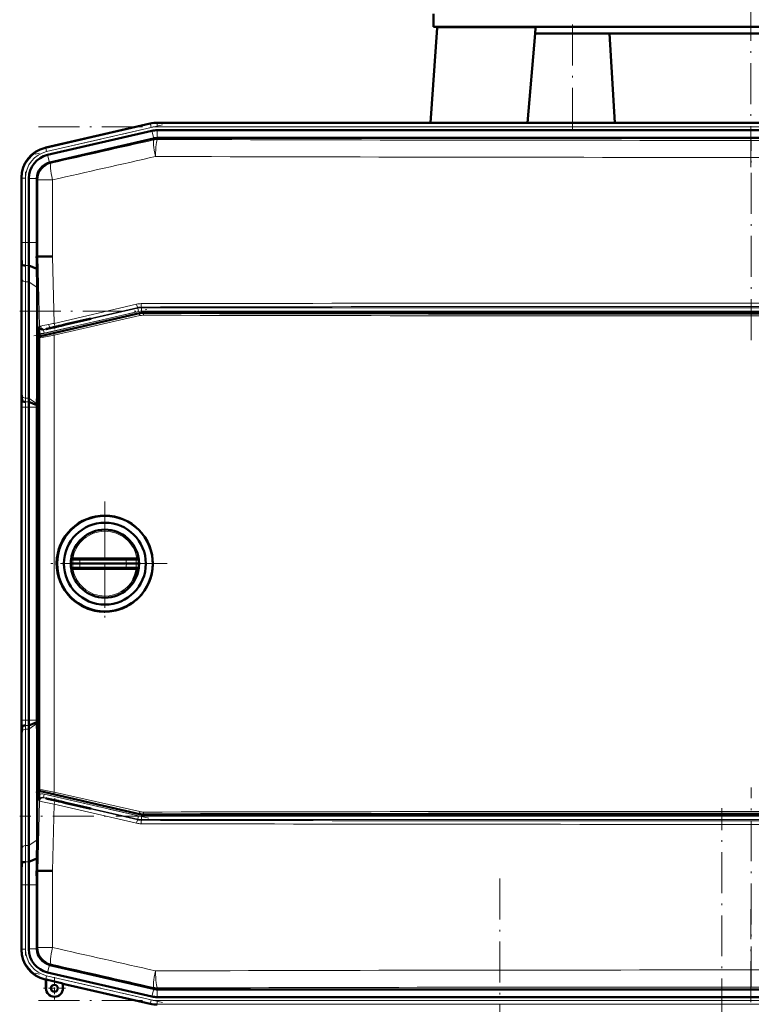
# Model space of a CAD drawing. Extents: x -1438 to 1837, y -1771 to 755.
# Tile 48 of 95: x -1217 to -1003, y 127 to 415. Entities that reach past the tile are written whole.
import ezdxf

# ---------------------------------------------------------------- set-up
doc = ezdxf.new("R2010")
doc.units = 0
doc.linetypes.add('DASHDOT', pattern=[18.5, 12, -3, 0.5, -3])

msp = doc.modelspace()

# ---------------------------------------------------------------- linework, layer by layer
at = {"color": 7, "linetype": 'DASHDOT', "lineweight": 18}
for p, q in [((-1002.73, 372.13), (-1002.73, 528.31)), ((-1055.03, 413.91), (-1055.03, 382.53)), ((-1175.15, 384.52), (-1212.41, 375.92)), ((-1211.46, 383.97), (-793.79, 383.97)), ((-1002.63, 321.46), (-1002.63, 380.14)), ((-1215.29, 370.78), (-1215.29, 348.15)), ((-1216.98, 329.92), (-788.27, 329.92)), ((-1212.84, 322.73), (-1179.14, 330.51)), ((-1215.29, 200.87), (-1215.29, 310.93)), ((-1192.02, 274.11), (-1192.02, 237.71)), ((-1192.02, 268.91), (-1192.02, 242.91)), ((-1173.82, 255.91), (-1210.22, 255.91)), ((-1179.02, 255.91), (-1205.02, 255.91)), ((-1179.14, 181.29), (-1212.84, 189.07)), ((-1002.63, 131.66), (-1002.63, 190.34)), ((-788.27, 181.88), (-1216.99, 181.88)), ((-1011.23, -506.68), (-1011.23, 184.22)), ((-1076.27, -310.88), (-1076.27, 166.42)), ((-1215.29, 163.64), (-1215.29, 141.01)), ((-1002.73, -446.16), (-1002.73, 154.59)), ((-1175.15, 127.27), (-1212.41, 135.88)), ((-1211.46, 127.83), (-793.79, 127.83))]:
    msp.add_line(p, q, dxfattribs=at)
at = {"color": 7, "lineweight": 50}
for p, q in [((-1095.73, 413.3), (-1095.73, 417.05)), ((-1094.64, 412.97), (-1096.58, 385.15)), ((-1095.73, 413.3), (-1084.34, 413.3)), ((-1084.34, 413.3), (-909.73, 413.3)), ((-1065.81, 412.97), (-1065.95, 411.3)), ((-1065.95, 411.3), (-1068.24, 385.15)), ((-1065.95, 411.3), (-1045.02, 411.3)), ((-1045.02, 411.3), (-1044.22, 411.3)), ((-961.23, 411.3), (-1044.22, 411.3)), ((-1178.74, 384.91), (-1209.5, 377.81)), ((-1178.74, 384.91), (-1209.31, 377.85)), ((-1176.66, 385.15), (-1156.39, 385.15)), ((-828.6, 385.15), (-1176.66, 385.15)), ((-843.59, 385.15), (-1156.39, 385.15)), ((-1178.25, 382.78), (-1208.82, 375.73)), ((-1176.66, 382.97), (-1156.39, 382.97)), ((-843.59, 382.97), (-1156.39, 382.97)), ((-1177.76, 380.55), (-1208.13, 373.54)), ((-1177.76, 380.55), (-1177.73, 380.55)), ((-1176.63, 380.68), (-828.62, 380.68)), ((-1216.48, 369.04), (-1216.48, 368.95)), ((-1216.47, 369.04), (-1216.48, 368.84)), ((-1216.48, 368.84), (-1216.48, 350.04)), ((-1214.29, 368.84), (-1214.29, 350.04)), ((-1212, 368.66), (-1212, 368.84)), ((-1212, 368.66), (-1212, 350.04)), ((-1216.33, 343.71), (-1216.5, 345.9)), ((-1212.01, 345.9), (-1211.68, 345.91)), ((-1211.68, 345.91), (-1211.33, 345.91)), ((-1216.48, 342.97), (-1216.48, 308.83)), ((-1216.48, 342.97), (-1216.48, 308.83)), ((-1211.95, 342.32), (-1214.33, 343.31)), ((-1214.29, 338.55), (-1214.29, 304.41)), ((-1211.91, 336.86), (-1211.91, 305.9)), ((-1181.85, 329.3), (-1210.89, 322.6)), ((-824.51, 329.43), (-1180.73, 329.43)), ((-1203.42, 326.07), (-1196.56, 327.65)), ((-1196.17, 327.65), (-1203.42, 325.97)), ((-1196.17, 327.65), (-1196.56, 327.65)), ((-1211.22, 322.35), (-1211.25, 323.63)), ((-1206.67, 325.32), (-1205.69, 325.54)), ((-1205.69, 325.45), (-1206.67, 325.22)), ((-1205.69, 325.54), (-1205.54, 325.57)), ((-1205.69, 325.45), (-1205.69, 325.54)), ((-1205.54, 325.49), (-1205.69, 325.45)), ((-1205.54, 325.57), (-1204.84, 325.73)), ((-1204.84, 325.65), (-1205.54, 325.49)), ((-1205.54, 325.49), (-1205.54, 325.57)), ((-1204.84, 325.73), (-1203.42, 326.07)), ((-1203.42, 325.97), (-1204.84, 325.65)), ((-1204.84, 325.65), (-1204.84, 325.73)), ((-1203.42, 325.97), (-1203.42, 326.07)), ((-1211.28, 322.11), (-1211.28, 189.7)), ((-1216.28, 303.71), (-1216.45, 305.9)), ((-1212, 302.36), (-1214.28, 303.31)), ((-1211.91, 305.9), (-1211.99, 302.78)), ((-1211.28, 305.91), (-1211.91, 305.9)), ((-1216.48, 301.76), (-1216.48, 210.04)), ((-1214.29, 210.04), (-1214.29, 301.76)), ((-1211.99, 302.78), (-1212, 302.36)), ((-1212, 302.36), (-1212, 301.76)), ((-1212, 301.76), (-1212, 210.04)), ((-1201.94, 257.17), (-1201.97, 256.96)), ((-1200.86, 257.41), (-1201.47, 257.41)), ((-1200.86, 257.41), (-1199.21, 257.41)), ((-1185.72, 257.41), (-1199.21, 257.41)), ((-1185.72, 257.41), (-1184.89, 257.41)), ((-1184.89, 257.41), (-1184.16, 257.41)), ((-1184.16, 257.41), (-1183.39, 257.41)), ((-1182.57, 257.41), (-1183.39, 257.41)), ((-1182.08, 256.96), (-1182.1, 257.17)), ((-1201.43, 255.91), (-1202.02, 255.91)), ((-1201.94, 254.65), (-1201.97, 254.86)), ((-1200.86, 254.41), (-1201.47, 254.41)), ((-1199.38, 255.91), (-1201.43, 255.91)), ((-1200.86, 254.41), (-1199.21, 254.41)), ((-1199.38, 255.91), (-1185.71, 255.91)), ((-1185.72, 254.41), (-1199.21, 254.41)), ((-1185.72, 254.41), (-1183.39, 254.41)), ((-1182.82, 255.91), (-1185.71, 255.91)), ((-1182.57, 254.41), (-1183.39, 254.41)), ((-1182.02, 255.91), (-1182.82, 255.91)), ((-1182.08, 254.86), (-1182.1, 254.65)), ((-1192.28, 241.82), (-1192.02, 241.82)), ((-1216.28, 208.09), (-1216.45, 205.9)), ((-1212, 209.44), (-1214.28, 208.49)), ((-1212, 209.44), (-1212, 210.04)), ((-1211.99, 209.02), (-1212, 209.44)), ((-1211.91, 205.89), (-1211.99, 209.02)), ((-1214.29, 173.25), (-1214.29, 207.39)), ((-1211.28, 205.89), (-1211.91, 205.89)), ((-1211.91, 174.93), (-1211.91, 205.89)), ((-1216.48, 168.83), (-1216.48, 202.97)), ((-1216.48, 168.83), (-1216.48, 202.97)), ((-1211.22, 189.47), (-1211.25, 188.17)), ((-1181.85, 182.51), (-1210.89, 189.22)), ((-1205.69, 186.35), (-1206.68, 186.57)), ((-1206.68, 186.48), (-1205.69, 186.25)), ((-1205.69, 186.35), (-1205.54, 186.31)), ((-1205.69, 186.35), (-1205.69, 186.25)), ((-1205.54, 186.23), (-1205.69, 186.25)), ((-1205.54, 186.31), (-1204.84, 186.15)), ((-1205.54, 186.31), (-1205.54, 186.23)), ((-1204.84, 186.06), (-1205.54, 186.23)), ((-1204.84, 186.15), (-1203.42, 185.82)), ((-1204.84, 186.15), (-1204.84, 186.06)), ((-1203.42, 185.73), (-1204.84, 186.06)), ((-1196.17, 184.15), (-1203.42, 185.82)), ((-1203.42, 185.82), (-1203.42, 185.73)), ((-1203.42, 185.73), (-1196.56, 184.15)), ((-1196.56, 184.15), (-1196.17, 184.15)), ((-1180.73, 182.38), (-824.51, 182.38)), ((-1216.33, 168.09), (-1216.5, 165.9)), ((-1211.95, 169.48), (-1214.33, 168.49)), ((-1212.01, 165.9), (-1211.98, 167.71)), ((-1211.98, 167.71), (-1211.95, 169.48)), ((-1212.01, 165.9), (-1211.68, 165.89)), ((-1211.33, 165.88), (-1211.68, 165.89)), ((-1216.48, 142.95), (-1216.48, 161.76)), ((-1214.29, 142.96), (-1214.29, 161.76)), ((-1212, 143.13), (-1212, 161.76)), ((-1216.47, 142.75), (-1216.48, 142.95)), ((-1216.48, 142.75), (-1216.48, 142.84)), ((-1212, 143.13), (-1212, 142.96)), ((-1178.25, 129.01), (-1208.82, 136.07)), ((-1177.76, 131.25), (-1208.13, 138.26)), ((-1209.31, 133.94), (-1209.5, 133.99)), ((-1209.31, 133.94), (-1209.5, 133.99)), ((-1209.31, 133.94), (-1209.27, 134.01)), ((-1209.31, 131.44), (-1209.31, 133.94)), ((-1209.27, 131.44), (-1209.27, 134.01)), ((-1209.27, 134.01), (-1204.34, 132.87)), ((-1204.34, 132.87), (-1204.31, 132.79)), ((-1204.34, 132.87), (-1204.34, 131.44)), ((-1204.31, 131.44), (-1204.31, 132.79)), ((-1204.31, 132.79), (-1204.31, 131.44)), ((-1178.74, 126.89), (-1204.31, 132.79)), ((-1177.76, 131.25), (-1177.73, 131.24)), ((-1176.66, 131.12), (-1176.63, 131.12)), ((-1176.63, 131.12), (-828.62, 131.12)), ((-1176.66, 128.83), (-1156.39, 128.83)), ((-843.59, 128.83), (-1156.39, 128.83))]:
    msp.add_line(p, q, dxfattribs=at)
at = {"color": 7, "lineweight": 18}
for p, q in [((-1094.64, 412.97), (-1065.81, 412.97)), ((-1178.7, 384.73), (-1209.32, 377.66)), ((-1178.7, 384.73), (-1178.74, 384.91)), ((-1178.7, 384.73), (-1178.47, 383.76)), ((-1176.66, 384.96), (-1176.66, 385.15)), ((-1176.66, 384.96), (-1176.66, 383.97)), ((-1176.66, 384.96), (-828.6, 384.96)), ((-1176.66, 383.97), (-828.6, 383.97)), ((-1178.47, 383.76), (-1209.1, 376.69)), ((-1177.73, 380.55), (-1178.25, 382.78)), ((-1176.66, 380.68), (-1176.66, 382.97)), ((-1177.71, 380.12), (-1177.76, 380.55)), ((-1176.63, 380.68), (-1176.58, 380.25)), ((-1209.5, 377.81), (-1209.32, 377.66)), ((-1209.1, 376.69), (-1209.32, 377.66)), ((-1208.3, 373.49), (-1208.82, 375.73)), ((-1208.13, 373.54), (-1207.81, 373.28)), ((-1216.29, 368.9), (-1216.48, 369.04)), ((-1216.29, 368.9), (-1216.29, 350.04)), ((-1216.29, 368.9), (-1215.29, 368.9)), ((-1215.29, 368.9), (-1215.29, 350.04)), ((-1212, 368.84), (-1214.29, 368.84)), ((-1211.68, 368.41), (-1212, 368.66)), ((-1211.68, 345.91), (-1211.68, 368.41)), ((-1207.38, 368.41), (-1211.68, 368.41)), ((-1207.38, 368.41), (-1207.38, 345.97)), ((-1216.29, 350.04), (-1216.48, 350.04)), ((-1216.29, 350.04), (-1215.29, 350.04)), ((-1214.29, 350.04), (-1215.29, 350.04)), ((-1212, 350.04), (-1214.29, 350.04)), ((-1211.14, 325.47), (-1211.68, 345.91)), ((-1207.38, 345.97), (-1206.86, 326.35)), ((-1214.33, 343.31), (-1215.33, 343.31)), ((-1216.29, 339.23), (-1216.29, 305.09)), ((-1215.29, 338.55), (-1215.29, 304.41)), ((-1214.29, 338.55), (-1215.29, 338.55)), ((-1211.91, 336.86), (-1214.29, 338.55)), ((-1206.86, 326.35), (-1182.75, 331.97)), ((-1210.04, 324.4), (-1182.38, 330.79)), ((-1182.16, 329.81), (-1209.82, 323.43)), ((-1206.94, 323.36), (-1181.83, 329.1)), ((-1182.41, 331), (-1206.5, 325.38)), ((-1182.38, 330.79), (-1182.41, 331)), ((-1182.16, 329.81), (-1182.38, 330.79)), ((-1181.83, 329.1), (-1181.85, 329.3)), ((-1181.28, 331.13), (-1181.26, 330.92)), ((-1181.26, 330.92), (-823.99, 330.92)), ((-1181.26, 329.92), (-1181.26, 330.92)), ((-823.99, 329.92), (-1181.26, 329.92)), ((-1180.73, 329.43), (-1180.71, 329.22)), ((-1181.78, 328.61), (-1206.9, 322.87)), ((-1211.27, 325.35), (-1211.14, 325.47)), ((-1209.92, 324.52), (-1210.04, 324.4)), ((-1209.82, 323.43), (-1210.04, 324.4)), ((-1206.67, 325.22), (-1206.67, 325.32)), ((-1211.2, 322.05), (-1211.28, 322.11)), ((-1211.2, 189.76), (-1211.2, 322.05)), ((-1210.89, 322.6), (-1210.82, 322.54)), ((-1206.9, 322.87), (-1206.9, 188.94)), ((-1216.45, 305.9), (-1216.5, 305.9)), ((-1214.29, 304.41), (-1215.29, 304.41)), ((-1214.28, 303.31), (-1215.28, 303.31)), ((-1211.99, 302.78), (-1214.29, 304.41)), ((-1216.29, 301.76), (-1216.48, 301.76)), ((-1216.29, 210.04), (-1216.29, 301.76)), ((-1216.29, 301.76), (-1215.29, 301.76)), ((-1214.29, 301.76), (-1215.29, 301.76)), ((-1215.29, 210.04), (-1215.29, 301.76)), ((-1212, 301.76), (-1214.29, 301.76)), ((-1201.35, 256.97), (-1201.97, 256.96)), ((-1199.3, 256.92), (-1185.8, 256.92)), ((-1182.08, 256.96), (-1182.9, 256.97)), ((-1201.35, 254.85), (-1201.97, 254.86)), ((-1201.35, 254.85), (-1200.7, 254.86)), ((-1199.3, 254.9), (-1185.8, 254.9)), ((-1184.78, 254.87), (-1183.87, 254.85)), ((-1183.87, 254.85), (-1182.9, 254.84)), ((-1182.08, 254.86), (-1182.9, 254.84)), ((-1216.29, 210.04), (-1216.48, 210.04)), ((-1216.29, 210.04), (-1215.29, 210.04)), ((-1214.29, 210.04), (-1215.29, 210.04)), ((-1214.28, 208.49), (-1215.28, 208.49)), ((-1212, 210.04), (-1214.29, 210.04)), ((-1211.99, 209.02), (-1214.29, 207.39)), ((-1216.5, 205.9), (-1216.45, 205.9)), ((-1216.29, 172.56), (-1216.29, 206.71)), ((-1214.29, 207.39), (-1215.29, 207.39)), ((-1215.29, 173.25), (-1215.29, 207.39)), ((-1211.28, 189.7), (-1211.2, 189.76)), ((-1210.82, 189.27), (-1210.89, 189.22)), ((-1209.82, 188.37), (-1210.04, 187.4)), ((-1209.82, 188.37), (-1182.16, 181.98)), ((-1181.83, 182.72), (-1206.94, 188.46)), ((-1206.9, 188.94), (-1181.78, 183.21)), ((-1211.68, 165.89), (-1211.14, 186.33)), ((-1211.14, 186.33), (-1211.27, 186.45)), ((-1182.38, 181.01), (-1210.04, 187.4)), ((-1210.04, 187.4), (-1209.92, 187.28)), ((-1206.86, 185.45), (-1207.38, 165.83)), ((-1182.75, 179.83), (-1206.86, 185.45)), ((-1206.68, 186.57), (-1206.68, 186.48)), ((-1206.5, 186.42), (-1182.41, 180.8)), ((-1182.16, 181.98), (-1182.38, 181.01)), ((-1181.83, 182.72), (-1181.85, 182.51)), ((-1181.26, 181.88), (-1181.26, 180.88)), ((-1181.26, 181.88), (-823.99, 181.88)), ((-1180.71, 182.59), (-1180.73, 182.38)), ((-1182.38, 181.01), (-1182.41, 180.8)), ((-1181.28, 180.67), (-1181.26, 180.88)), ((-823.99, 180.88), (-1181.26, 180.88)), ((-1214.29, 173.25), (-1215.29, 173.25)), ((-1211.91, 174.93), (-1214.29, 173.25)), ((-1214.33, 168.49), (-1215.33, 168.49)), ((-1211.68, 143.39), (-1211.68, 165.89)), ((-1207.38, 165.83), (-1207.38, 143.39)), ((-1216.29, 161.76), (-1216.48, 161.76)), ((-1216.29, 161.76), (-1215.29, 161.76)), ((-1216.29, 142.9), (-1216.29, 161.76)), ((-1214.29, 161.76), (-1215.29, 161.76)), ((-1215.29, 142.9), (-1215.29, 161.76)), ((-1212, 161.76), (-1214.29, 161.76)), ((-1216.48, 142.75), (-1216.29, 142.9)), ((-1215.29, 142.9), (-1216.29, 142.9)), ((-1212, 142.96), (-1214.29, 142.96)), ((-1211.68, 143.39), (-1212, 143.13)), ((-1211.68, 143.39), (-1207.38, 143.39)), ((-1208.3, 138.31), (-1208.82, 136.07)), ((-1208.13, 138.26), (-1207.81, 138.52)), ((-1209.32, 134.14), (-1209.5, 133.99)), ((-1209.32, 134.14), (-1209.1, 135.11)), ((-1178.7, 127.07), (-1209.32, 134.14)), ((-1178.47, 128.04), (-1209.1, 135.11)), ((-1209.27, 131.44), (-1209.31, 131.44)), ((-1204.34, 131.44), (-1204.31, 131.44)), ((-1177.73, 131.24), (-1178.25, 129.01)), ((-1177.71, 131.67), (-1177.76, 131.25)), ((-1176.66, 131.12), (-1176.66, 128.83)), ((-1176.63, 131.12), (-1176.58, 131.55)), ((-1178.7, 127.07), (-1178.74, 126.89)), ((-1178.7, 127.07), (-1178.47, 128.04)), ((-1176.66, 127.83), (-828.6, 127.83)), ((-1176.66, 126.83), (-1176.66, 127.83)), ((-1176.66, 126.83), (-828.6, 126.83)), ((-1176.66, 126.83), (-1176.66, 126.65))]:
    msp.add_line(p, q, dxfattribs=at)
at = {"color": 7, "linetype": 'DASHDOT', "lineweight": 18, "ltscale": 0.020221}
msp.add_line((-1206.67, 325.38), (-1206.67, 324.57), dxfattribs=at)
at = {"color": 7, "linetype": 'DASHDOT', "lineweight": 18, "ltscale": 0.019753}
msp.add_line((-1206.68, 186.42), (-1206.68, 187.21), dxfattribs=at)
at = {"color": 7, "linetype": 'DASHDOT', "lineweight": 18, "ltscale": 0.1625}
for p, q in [((-1206.81, 134.69), (-1206.81, 128.19)), ((-1203.56, 131.44), (-1210.06, 131.44))]:
    msp.add_line(p, q, dxfattribs=at)
at = {"color": 7, "linetype": 'DASHDOT', "lineweight": 18, "ltscale": 0.160231}
msp.add_line((-1206.81, 134.65), (-1206.81, 128.24), dxfattribs=at)
at = {"color": 7, "linetype": 'DASHDOT', "lineweight": 18, "ltscale": 0.160233}
msp.add_line((-1203.6, 131.44), (-1210.01, 131.44), dxfattribs=at)
at = {"color": 7, "lineweight": 50}
for points in [[(-1042.59, 385.15), (-1043.36, 398.23), (-1044.22, 411.3)], [(-1206.67, 325.32), (-1208.13, 324.97), (-1209.1, 324.73), (-1209.26, 324.68), (-1209.28, 324.67), (-1209.28, 324.67)], [(-1209.28, 324.67), (-1209.28, 324.67), (-1209.27, 324.67), (-1209.23, 324.67), (-1208.84, 324.74), (-1206.67, 325.22)], [(-1201.94, 257.17), (-1201.94, 257.16), (-1201.94, 257.16), (-1201.94, 257.16), (-1201.94, 257.16), (-1201.93, 257.18), (-1201.91, 257.19)], [(-1182.13, 257.19), (-1182.11, 257.17), (-1182.1, 257.16), (-1182.1, 257.16), (-1182.1, 257.16), (-1182.1, 257.16), (-1182.1, 257.17)], [(-1201.94, 254.65), (-1201.94, 254.65), (-1201.94, 254.65), (-1201.94, 254.65), (-1201.93, 254.64), (-1201.84, 254.55), (-1201.68, 254.45)], [(-1182.13, 254.63), (-1182.11, 254.65), (-1182.1, 254.65), (-1182.1, 254.65), (-1182.1, 254.65), (-1182.1, 254.65), (-1182.1, 254.65)], [(-1209.28, 187.13), (-1209.28, 187.13), (-1209.27, 187.13), (-1209.23, 187.11), (-1208.84, 187), (-1206.68, 186.48)], [(-1206.68, 186.57), (-1208.13, 186.9), (-1209.09, 187.1), (-1209.26, 187.13), (-1209.27, 187.13), (-1209.28, 187.13), (-1209.28, 187.13), (-1209.28, 187.13)]]:
    msp.add_lwpolyline(points, dxfattribs=at)
at = {"color": 7, "lineweight": 18}
for points in [[(-1211.14, 325.47), (-1211.13, 325.47), (-1211.09, 325.48), (-1210.79, 325.56)], [(-1210.82, 322.54), (-1210.81, 322.54), (-1210.8, 322.54), (-1210.73, 322.55), (-1210.08, 322.67), (-1206.94, 323.36)], [(-1209.64, 324.61), (-1209.88, 324.54), (-1209.91, 324.52), (-1209.92, 324.52)], [(-1206.9, 322.87), (-1210.4, 322.18), (-1211.08, 322.06), (-1211.18, 322.05), (-1211.2, 322.05), (-1211.2, 322.05), (-1211.2, 322.05)], [(-1199.21, 257.41), (-1199.21, 257.41), (-1199.22, 257.4), (-1199.23, 257.39), (-1199.24, 257.36), (-1199.29, 257.15), (-1199.3, 256.92)], [(-1185.8, 256.92), (-1185.78, 257.27), (-1185.76, 257.36), (-1185.74, 257.39), (-1185.73, 257.4), (-1185.73, 257.41), (-1185.72, 257.41)], [(-1185.8, 256.92), (-1183.54, 256.97), (-1182.9, 256.97)], [(-1199.21, 254.41), (-1199.21, 254.41), (-1199.22, 254.41), (-1199.23, 254.42), (-1199.24, 254.45), (-1199.29, 254.67), (-1199.3, 254.9)], [(-1185.8, 254.9), (-1185.78, 254.55), (-1185.76, 254.46), (-1185.74, 254.43), (-1185.73, 254.41), (-1185.73, 254.41), (-1185.72, 254.41)], [(-1211.2, 189.76), (-1211.2, 189.76), (-1211.19, 189.76), (-1211.09, 189.75), (-1210.34, 189.62), (-1206.9, 188.94)], [(-1206.94, 188.46), (-1209.24, 188.97), (-1210.62, 189.25), (-1210.79, 189.27), (-1210.81, 189.27), (-1210.81, 189.27), (-1210.82, 189.27)], [(-1206.86, 185.45), (-1210.3, 186.13), (-1211.09, 186.31), (-1211.13, 186.33), (-1211.14, 186.33)], [(-1209.92, 187.28), (-1209.91, 187.28), (-1209.9, 187.27), (-1209.78, 187.23), (-1208.1, 186.8), (-1206.5, 186.42)]]:
    msp.add_lwpolyline(points, dxfattribs=at)
at = {"color": 7, "lineweight": 50}
for centre, radius in [((-1192.02, 255.91), 14), ((-1192.02, 255.91), 12), ((-1206.81, 131.44), 1.03), ((-1206.81, 131.44), 1)]:
    msp.add_circle(centre, radius, dxfattribs=at)
for centre, radius, start, end in [((-1092.14, 412.8), 2.5, 168.4631, 176), ((-1176.66, 375.9), 9.25, 90.0004, 102.9992), ((-1176.66, 375.9), 9.25, 90.0004, 102.9992), ((-1176.66, 375.9), 7.06, 90.0004, 102.9993), ((-1207.48, 369.05), 8.99, 102.9916, 180.0084), ((-1207.23, 368.84), 7.06, 102.9968, 180.0034), ((-1207, 368.66), 5.01, 105.1072, 177.8928), ((-1564.06, 349.95), 347.59, 359.3315, 0.0143), ((-1784.53, 349.9), 570.24, 359.3376, 0.0139), ((-1904.47, 350.02), 692.47, 359.65945, 0.00195), ((-1423.7, 342.72), 207.22, 0.0687, 0.8785), ((-1822.78, 333.06), 610.9, 0.86852, 1.20439), ((-1191.9, -859.7), 1205.77, 90.73585, 90.92355), ((-1554.07, 338.15), 339.78, 0.0681, 0.8707), ((-1603.37, 336.4), 391.47, 0.0681, 0.8669), ((-1150.75, 325.16), 60.52, 179.8196, 181.4448), ((-1210.78, 322.11), 0.5, 102.9976, 180.0022), ((-1423.84, 309.08), 207.36, 359.1212, 359.9305), ((-1004.05, 309.07), 212.42, 180.0663, 180.8562), ((-1563.55, 301.85), 347.08, 359.9853, 0.6691), ((-858.74, 301.84), 357.73, 179.3493, 180.0128), ((-1134.47, 304.5), 79.83, 180.0641, 180.8524), ((-1079.49, 301.79), 134.8, 179.3521, 180.0124), ((-1192.07, 255.91), 14.09, 89.8034, 134.0601), ((-1192.07, 255.9), 14.09, 44.258, 89.8038), ((-1192.07, 255.91), 14.1, 134.0696, 179.1699), ((-1192.02, 255.91), 10, 7.2346, 172.765), ((-1192.07, 255.91), 14.09, 314.0192, 44.2557), ((-1201.38, 256.73), 0.705, 129.6312, 139.5308), ((-1201.43, 256.79), 0.622, 113.4776, 129.4362), ((-1201.46, 256.86), 0.549, 90.4701, 113.1016), ((-1182.58, 256.85), 0.553, 67.0525, 89.5669), ((-1182.62, 256.77), 0.645, 39.9598, 66.2327), ((-1192.07, 255.91), 14.09, 179.1903, 224.261), ((-1192.02, 255.91), 10, 187.235, 352.7654), ((-1201.46, 254.96), 0.556, 247.1205, 269.4699), ((-1192.02, 255.9), 9.49, 330.6713, 350.9616), ((-1182.58, 254.96), 0.558, 270.5728, 292.8875), ((-1182.61, 255.03), 0.628, 293.5258, 320.519), ((-1192.07, 255.91), 14.09, 224.2714, 246.7188), ((-1192.07, 255.91), 14.09, 291.5606, 314.0155), ((-1192.07, 255.91), 14.1, 246.7224, 269.1382), ((-1192.07, 255.91), 14.09, 270.1953, 291.5621), ((-1563.55, 209.95), 347.08, 359.3309, 0.0147), ((-858.74, 209.96), 357.73, 179.9872, 180.6507), ((-1079.49, 210.01), 134.8, 179.9876, 180.6479), ((-1134.47, 207.3), 79.83, 179.1476, 179.9359), ((-1423.84, 202.72), 207.36, 0.0695, 0.8788), ((-1004.05, 202.72), 212.42, 179.1438, 179.9337), ((-1210.78, 189.7), 0.5, 179.9976, 257.0022), ((-1150.75, 186.63), 60.52, 178.5511, 180.1764), ((-1180.73, 187.38), 5, 257.002, 269.998), ((-1554.07, 173.65), 339.78, 359.1293, 359.9319), ((-1603.37, 175.4), 391.47, 359.1331, 359.9319), ((-1423.7, 169.08), 207.22, 359.1215, 359.9313), ((-1784.53, 161.9), 570.24, 359.9861, 0.6624), ((-1564.06, 161.84), 347.59, 359.9857, 0.6685), ((-1904.49, 161.78), 692.48, 359.99805, 0.34054), ((-1191.88, 1372.63), 1206.9, 269.07649, 269.26401), ((-1207.48, 142.75), 8.99, 179.9916, 257.0084), ((-1207.23, 142.95), 7.06, 179.9966, 257.0032), ((-1207, 143.14), 5, 182.1029, 254.9076), ((-1206.81, 131.44), 2.5, 180, 360), ((-1206.81, 131.44), 2.47, 180, 0), ((-1206.81, 131.44), 1, 141.2591, 359.9485), ((-1206.81, 131.44), 2.5, 270, 360), ((-1176.66, 135.9), 7.06, 257.0007, 269.9996), ((-1176.66, 135.9), 9.25, 257.0008, 269.9996), ((-1176.66, 135.9), 9.25, 257.0008, 269.9996)]:
    msp.add_arc(centre, radius, start, end, dxfattribs=at)
at = {"color": 7, "lineweight": 18}
for centre, radius, start, end in [((-1176.66, 375.9), 9.06, 90.0004, 102.9992), ((-1176.66, 375.92), 8.05, 89.9878, 103.0122), ((-13873.76, 56150.78), 57197.52, 282.793761, 282.824689), ((-1002.63, 56029.29), 55649.31, 269.820896, 270.179106), ((-1207.3, 368.9), 8.99, 102.9997, 180.0003), ((-1207.3, 368.9), 7.99, 102.9916, 180.0084), ((-13912.29, 56508.85), 57560.09, 282.7515782, 282.7824028), ((-1002.63, 56404.55), 56029.56, 269.821504, 270.178498), ((-1750.27, 349.91), 533.98, 359.3347, 0.0141), ((-1784.4, 349.9), 569.11, 359.3363, 0.014), ((-1534.54, 338.85), 318.25, 0.0684, 0.8743), ((-1554.43, 338.15), 339.14, 0.0683, 0.8723), ((-1181.39, 326.13), 5.99, 90.1091, 103.1288), ((-1002.63, -83480.26), 83812.57, 89.8777831, 90.1222151), ((-1181.27, 326.13), 5, 90.1491, 103.1472), ((-1181.26, 325.91), 4, 90.0047, 102.9953), ((-1180.72, 324.22), 5, 89.8884, 102.8902), ((-1002.63, -83366.72), 83698.04, 89.8777011, 90.122297), ((-1002.62, 84057.58), 83728.55, 269.8781333, 270.1218617), ((-1149.93, 29.49), 302.27, 100.857, 101.1749), ((-1180.78, 324.23), 4.49, 89.8605, 102.8892), ((-1002.62, 84114.48), 83785.95, 269.8781811, 270.1218207), ((-1210.27, 325.37), 0.999, 181.46, 283.0819), ((-1210.27, 325.38), 2, 240.6635, 283.005), ((-1189.67, 228.75), 99.08, 100.9623, 102.3111), ((-1200.47, 290.78), 35.05, 103.9245, 105.1673), ((-1180.84, 212.55), 115.71, 103.48, 104.0366), ((-1160.4, 127.7), 202.98, 103.1255, 103.506), ((-1115.02, 305.2), 101.27, 180.063, 180.8443), ((-1044.81, 301.79), 171.48, 179.3589, 180.0115), ((-1134.85, 304.5), 80.44, 180.0631, 180.8454), ((-1079.12, 301.78), 136.17, 179.358, 180.0116), ((-1192.02, 255.91), 9.5, 90.0034, 170.9626), ((-1192.02, 255.91), 9.5, 9.0358, 89.9967), ((-1192.06, 255.8), 9.37, 172.8589, 179.3713), ((-1200.86, 256.91), 0.499, 90.1296, 173.0452), ((-1205.83, 41.63), 215.38, 88.2621, 88.8097), ((-1192.59, 255.86), 6.79, 171.029, 179.5801), ((-1192.57, 255.81), 6.85, 0.8052, 9.28), ((-1183.39, 256.91), 0.499, 7.3818, 89.8716), ((-1192.13, 255.77), 9.31, 0.8578, 7.4328), ((-1192.06, 256.01), 9.37, 180.6287, 187.1411), ((-1192.02, 255.9), 9.5, 189.0224, 249.7178), ((-1200.86, 254.91), 0.499, 186.9548, 269.8704), ((-1203.68, 390.72), 135.89, 271.258, 271.8505), ((-1192.54, 255.96), 6.84, 180.4513, 188.9396), ((-1192.57, 256), 6.85, 350.72, 359.1948), ((-1182.54, 352.32), 97.47, 268.0827, 268.6817), ((-1183.39, 254.91), 0.499, 270.1284, 352.6182), ((-1192.13, 256.05), 9.31, 352.5672, 359.1422), ((-1192.02, 255.9), 9.5, 269.9976, 330.6837), ((-1192.02, 255.91), 9.51, 249.7324, 269.9982), ((-1044.81, 210.01), 171.48, 179.9885, 180.6411), ((-1115.02, 206.6), 101.27, 179.1557, 179.937), ((-1079.12, 210.01), 136.17, 179.9884, 180.642), ((-1134.85, 207.3), 80.44, 179.1546, 179.9369), ((-1210.27, 186.42), 2, 76.9951, 119.3366), ((-1210.27, 186.42), 0.999, 76.9181, 178.54), ((-1181.26, 185.88), 4, 257.0047, 269.9953), ((-1180.72, 187.59), 5, 257.1098, 270.1116), ((-1180.78, 187.58), 4.49, 257.1108, 270.1395), ((-1002.62, -83602.67), 83785.95, 89.8781793, 90.1218189), ((-1002.62, -83545.77), 83728.55, 89.8781383, 90.1218667), ((-1181.39, 185.66), 5.99, 256.8712, 269.8909), ((-1181.27, 185.67), 5, 256.8528, 269.8509), ((-1002.63, 83992.05), 83812.57, 269.8777849, 270.1222169), ((-1002.63, 83878.52), 83698.04, 269.877703, 270.1222989), ((-1554.43, 173.65), 339.14, 359.1277, 359.9317), ((-1534.54, 172.94), 318.25, 359.1257, 359.9316), ((-1750.27, 161.89), 533.98, 359.9859, 0.6653), ((-1784.4, 161.9), 569.11, 359.986, 0.6637), ((-1207.3, 142.9), 8.99, 179.9996, 257.0003), ((-1207.3, 142.9), 7.99, 179.9916, 257.0084), ((-1206.68, 143.39), 5, 180.0358, 256.9642), ((-13912.29, -55997.05), 57560.09, 77.2175972, 77.2484218), ((-13873.76, -55638.98), 57197.52, 77.175311, 77.206239), ((-1002.63, -55892.75), 56029.56, 89.821502, 90.178496), ((-1176.58, 136.55), 5, 257.0045, 269.8157), ((-1002.63, -55517.5), 55649.31, 89.820894, 90.179104), ((-1176.66, 135.9), 9.06, 257.0008, 269.9996), ((-1176.66, 135.88), 8.05, 256.9878, 270.0122)]:
    msp.add_arc(centre, radius, start, end, dxfattribs=at)
for centre, major_axis, ratio, start_param, end_param in [((-1176.58, 375.25), (1.11, -4.88), 0.116076, 3.167951, 4.685971), ((-1176.58, 375.25), (4.97, 0.57), 0.999653, 1.457389, 1.684204), ((-1176.58, 375.25), (-0.02, -5), 0.119003, 3.16796, 4.712762), ((-1206.68, 368.41), (3.11, 3.91), 0.999441, 0.899117, 2.242476), ((-1206.68, 368.41), (1.11, -4.88), 0.136195, 3.168019, 4.681472), ((-1215.29, 339.26), (-1, 0), 0.707107, 0.034907, 1.570796), ((-1182.63, 331.97), (0.227, -0.974), 0.119647, 4.684508, 6.265606), ((-1181.28, 332.13), (0, -1), 0.121885, 4.712128, 6.265601), ((-1181.26, 325.92), (-4.97, -0.57), 0.999846, 4.59896, 4.825818), ((-1181.72, 328.61), (0.111, -0.487), 0.119115, 3.159171, 4.685159), ((-1180.71, 328.72), (-0.001, -0.5), 0.121453, 3.159176, 4.712648), ((-1206.72, 326.35), (0.227, -0.974), 0.135666, 4.680737, 6.265569), ((-1210.14, 325.49), (0.682, -0.732), 0.99939, 3.988967, 5.7599), ((-1209.86, 325.58), (0.266, -0.964), 0.924796, 4.485603, 6.237294), ((-1208.04, 326.04), (0.234, -0.972), 0.460439, 4.611399, 6.263521), ((-1206.83, 322.87), (0.111, -0.487), 0.135841, 3.159209, 4.68138), ((-1210.7, 322.05), (-0.311, -0.391), 0.999751, 4.040558, 5.38422), ((-1215.29, 305.12), (-1, 0), 0.707107, 0.034907, 1.570796), ((-1215.29, 206.68), (-1, 0), 0.707107, 4.712389, 6.248279), ((-1210.7, 189.76), (-0.311, 0.391), 0.999751, 0.898966, 2.242627), ((-1206.83, 188.94), (-0.111, -0.487), 0.135841, 4.743398, 6.265569), ((-1210.14, 186.31), (-0.682, -0.732), 0.99939, 3.664878, 5.435811), ((-1206.72, 185.45), (-0.227, -0.974), 0.135666, 3.159209, 4.744041), ((-1181.72, 183.21), (-0.111, -0.487), 0.119115, 4.739619, 6.265607), ((-1180.71, 183.09), (0.001, -0.5), 0.121453, 4.71213, 6.265602), ((-1182.63, 179.83), (-0.227, -0.974), 0.119647, 3.159172, 4.74027), ((-1181.26, 185.88), (4.97, -0.57), 0.999846, 4.59896, 4.825818), ((-1181.28, 179.67), (0, -1), 0.121885, 3.159177, 4.71265), ((-1215.29, 172.54), (-1, 0), 0.707107, 4.712389, 6.248279), ((-1206.68, 143.39), (-1.11, -4.88), 0.136195, 4.743306, 6.256759), ((-1176.58, 136.55), (-1.11, -4.88), 0.116076, 4.738807, 6.256827), ((-1176.58, 136.55), (0.02, -5), 0.119003, 4.712015, 6.256818), ((-1176.58, 136.55), (-4.97, 0.57), 0.999653, 1.681064, 1.684203)]:
    msp.add_ellipse(centre, major_axis=major_axis, ratio=ratio, start_param=start_param, end_param=end_param, dxfattribs=at)
at = {"color": 7, "lineweight": 50}
for centre, major_axis, ratio, start_param, end_param in [((-1176.63, 375.68), (4.97, 0.57), 0.999653, 1.457389, 1.679108), ((-1207, 368.66), (3.11, 3.91), 0.999441, 0.899117, 0.934706), ((-1215.33, 343.72), (1, 0), 0.414215, 3.173659, 4.709549), ((-1180.73, 324.43), (-4.97, -0.57), 0.999846, 4.59896, 4.825818), ((-1215.28, 303.72), (1, 0), 0.414215, 3.173659, 4.709549), ((-1192.01, 255.91), (10.01, -0.03), 0.999848, 3.039511, 3.144781), ((-1192.03, 255.91), (10.01, 0.04), 0.999848, 6.279569, 6.384829), ((-1192.01, 255.91), (10.01, 0.03), 0.999848, 3.138404, 3.243674), ((-1192.03, 255.91), (10.01, -0.04), 0.999848, 6.181541, 6.286801), ((-1215.28, 208.07), (1, 0), 0.414343, 1.573592, 3.109513), ((-1215.33, 168.07), (1, 0), 0.414186, 1.573647, 3.10953), ((-1207, 143.13), (3.11, -3.91), 0.999441, 5.34848, 5.384068), ((-1176.63, 136.12), (4.97, -0.57), 0.999653, 4.604077, 4.820701)]:
    msp.add_ellipse(centre, major_axis=major_axis, ratio=ratio, start_param=start_param, end_param=end_param, dxfattribs=at)

doc.saveas('drawing.dxf')
